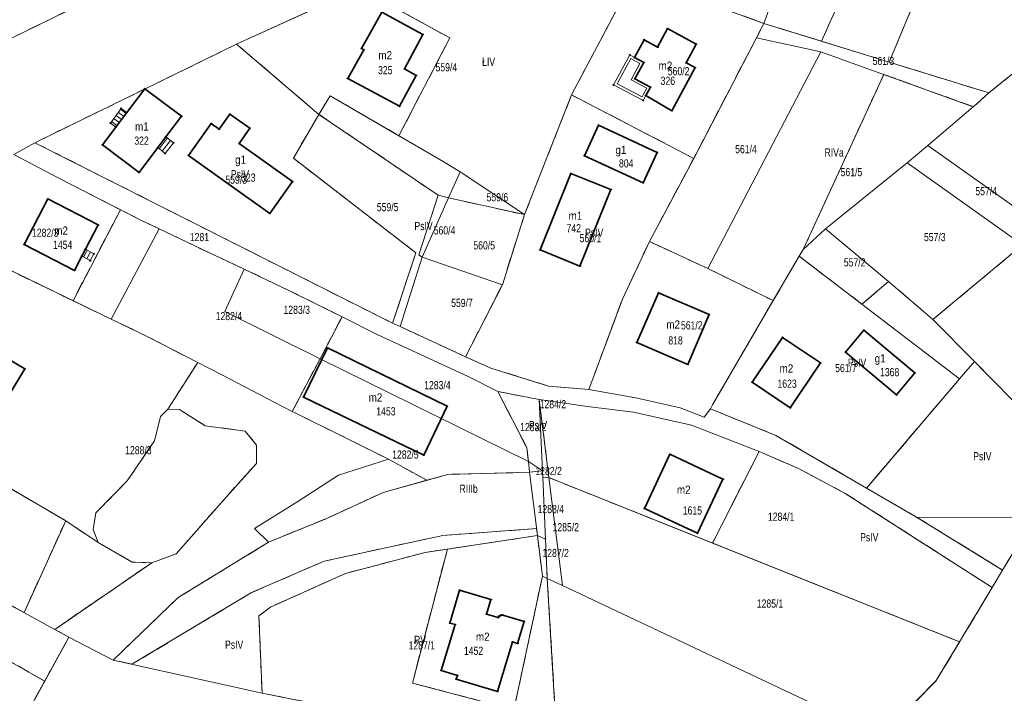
# Model space of a CAD drawing. Header units: metres. Extents: x 7496145 to 7500200, y 5498500 to 5502080.
# Tile 74 of 202: x 7497805 to 7497986, y 5500029 to 5500153. Entities that reach past the tile are written whole.
import ezdxf
from ezdxf.enums import TextEntityAlignment as Align

# ---------------------------------------------------------------- set-up
doc = ezdxf.new("R2010")
doc.units = ezdxf.units.M
doc.header["$MEASUREMENT"] = 0
for name, pattern in [('2.25_0.75', [3, 2.25, -0.75]), ('219-1000', [0]), ('egug-1000', [0])]:
    doc.linetypes.add(name, pattern=pattern)
doc.layers.get('0').update_dxf_attribs({"color": 2, "linetype": 'CONTINUOUS', "lineweight": 5})
for name, color, linetype in [('209-oznaczenie konturu klasyfikacyjnego', 7, 'CONTINUOUS'), ('211-numer działki ewidencyjnej', 7, 'CONTINUOUS'), ('217-kontur klasyfikacyjny', 7, 'CONTINUOUS'), ('218-kontur użytku gruntowego', 7, 'CONTINUOUS'), ('219-działka ewidencyjna', 7, 'CONTINUOUS'), ('312-budynek ewidencyjny', 7, 'CONTINUOUS'), ('312-oznaczenie budynku ewidencyjnego', 7, 'CONTINUOUS'), ('312-oznaczenie budynku ewidencyjnego-Atr117', 7, 'CONTINUOUS'), ('352-schody', 7, 'CONTINUOUS'), ('Punkt budynku', 7, 'CONTINUOUS'), ('taras', 7, 'CONTINUOUS')]:
    doc.layers.add(name, color=color, linetype=linetype)
doc.styles.get("Standard").update_dxf_attribs({"font": 'Working1250', "width": 0.75})

# ---------------------------------------------------------------- blocks, each defined once
blk = doc.blocks.new('PUNKTBUD')
at = {"color": 0}
blk.add_circle((0, 0), 0.09, dxfattribs=at)

msp = doc.modelspace()

# ---------------------------------------------------------------- linework, layer by layer
at = {"layer": '217-kontur klasyfikacyjny', "color": 3, "linetype": '2.25_0.75', "lineweight": 18, "flags": 128}
for points in [[(7497952.45, 5500148.6), (7497974.44, 5500197.72)], [(7497964.88, 5500144.76), (7497984.78, 5500192.71)], [(7497790.95, 5500142.83), (7497832.14, 5500162.96)], [(7497906.63, 5500138.75), (7497918.16, 5500160.59)], [(7497867.67, 5500158.35), (7497884.29, 5500149.22)], [(7497938.18, 5500153.24), (7497941.92, 5500151.86)], [(7497941.92, 5500151.86), (7497940.53, 5500149.2)], [(7497952.45, 5500148.6), (7497941.92, 5500151.86)], [(7497884.29, 5500149.22), (7497874.99, 5500131.25)], [(7497940.53, 5500149.2), (7497929.03, 5500127.11)], [(7497964.88, 5500144.76), (7497952.45, 5500148.6)], [(7497845.22, 5500148.05), (7497808.22, 5500129.98)], [(7497860.29, 5500135.18), (7497845.22, 5500148.05)], [(7497992.23, 5500146.47), (7497983.13, 5500139.11)], [(7497983.13, 5500139.11), (7497964.88, 5500144.76)], [(7497949.12, 5500110.4), (7497963.89, 5500142.51)], [(7497963.89, 5500142.51), (7497980.29, 5500136.59)], [(7497862.39, 5500138.58), (7497860.29, 5500135.18)], [(7497874.99, 5500131.25), (7497862.39, 5500138.58)], [(7497898.01, 5500116.78), (7497906.63, 5500138.75)], [(7497929.03, 5500127.11), (7497906.63, 5500138.75)], [(7497980.92, 5500137.11), (7497983.13, 5500139.11)], [(7497980.29, 5500136.59), (7497980.92, 5500137.11)], [(7497855.62, 5500127.15), (7497860.29, 5500135.18)], [(7497882.18, 5500120.34), (7497860.29, 5500135.18)], [(7497808.22, 5500129.98), (7497873.81, 5500096.85)], [(7497878.07, 5500109.79), (7497855.62, 5500127.15)], [(7497920.91, 5500111.84), (7497929.03, 5500127.11)], [(7497884.08, 5500119.87), (7497882.18, 5500120.34)], [(7497898.01, 5500116.78), (7497884.08, 5500119.87)], [(7497823.91, 5500117.69), (7497815.22, 5500101)], [(7497827.88, 5500115.67), (7497823.91, 5500117.69)], [(7497893.94, 5500103.93), (7497898.01, 5500116.78)], [(7497831.04, 5500114.16), (7497827.88, 5500115.67)], [(7497840.39, 5500109.69), (7497831.04, 5500114.16)], [(7497915.97, 5500101.29), (7497920.91, 5500111.84)], [(7497920.91, 5500111.84), (7497931.64, 5500106.89)], [(7497948.35, 5500109.16), (7497949.12, 5500110.4)], [(7497972.89, 5500097.54), (7497989.32, 5500111.22)], [(7497846.6, 5500106.8), (7497840.39, 5500109.69)], [(7497873.81, 5500096.85), (7497878.07, 5500109.79)], [(7497943.6, 5500101.01), (7497948.35, 5500109.16)], [(7497959.87, 5500100.37), (7497948.35, 5500109.16)], [(7497815.22, 5500101), (7497800.63, 5500108.04)], [(7497854.94, 5500102.82), (7497846.6, 5500106.8)], [(7497931.64, 5500106.89), (7497943.6, 5500101.01)], [(7497887.18, 5500090.71), (7497893.94, 5500103.93)], [(7497964.76, 5500104.5), (7497959.87, 5500100.37)], [(7497972.89, 5500097.54), (7497964.76, 5500104.5)], [(7497864.54, 5500098.01), (7497854.94, 5500102.82)], [(7497822.24, 5500097.61), (7497815.22, 5500101)], [(7497909.78, 5500084.71), (7497915.97, 5500101.29)], [(7497943.6, 5500101.01), (7497932.48, 5500081.92)], [(7497860.51, 5500090.35), (7497864.54, 5500098.01)], [(7497828.92, 5500094.39), (7497822.24, 5500097.61)], [(7497873.81, 5500096.85), (7497875.18, 5500096.24)], [(7497875.18, 5500096.24), (7497887.18, 5500090.71)], [(7497980.5, 5500089.83), (7497972.89, 5500097.54)], [(7497838.08, 5500089.65), (7497828.92, 5500094.39)], [(7497887.18, 5500090.71), (7497891.81, 5500088.64)], [(7497832.6, 5500081.1), (7497838.08, 5500089.65)], [(7497855.43, 5500080.69), (7497860.51, 5500090.35)], [(7497977.78, 5500086.68), (7497980.5, 5500089.83)], [(7497997.84, 5500072.25), (7497980.5, 5500089.83)], [(7497891.81, 5500088.64), (7497902.43, 5500085.34)], [(7497902.43, 5500085.34), (7497909.78, 5500084.71)], [(7497960.74, 5500066.61), (7497977.78, 5500086.68)], [(7497893.11, 5500084.33), (7497898.41, 5500074.04)], [(7497900.69, 5500082.87), (7497893.11, 5500084.33)], [(7497902.48, 5500068.53), (7497900.69, 5500082.87)], [(7497932.48, 5500081.92), (7497932.14, 5500081.14)], [(7497779.76, 5500080.61), (7497813.88, 5500060.61)], [(7497830.17, 5500075.31), (7497831.27, 5500079.72)], [(7497831.27, 5500079.72), (7497832.6, 5500081.1)], [(7497832.6, 5500081.1), (7497834.73, 5500081.03)], [(7497834.73, 5500081.03), (7497839.47, 5500078.05)], [(7497855.96, 5500080.42), (7497855.43, 5500080.69)], [(7497873.08, 5500071.93), (7497855.96, 5500080.42)], [(7497932.14, 5500081.14), (7497944.11, 5500076.29)], [(7497839.47, 5500078.05), (7497846.8, 5500077.06)], [(7497846.8, 5500077.06), (7497848.87, 5500074.52)], [(7497944.11, 5500076.29), (7497960.74, 5500066.61)], [(7497825.16, 5500067.95), (7497830.17, 5500075.31)], [(7497848.87, 5500074.52), (7497848.87, 5500071.15)], [(7497898.41, 5500074.04), (7497898.71, 5500071.49)], [(7497941.02, 5500073.32), (7497932.46, 5500056.54)], [(7497948.24, 5500070.21), (7497941.02, 5500073.32)], [(7497848.87, 5500071.15), (7497843.35, 5500065.03)], [(7497880.08, 5500068.04), (7497873.08, 5500071.93)], [(7497898.71, 5500071.49), (7497898.95, 5500069.51)], [(7497883.97, 5500069.13), (7497880.08, 5500068.04)], [(7497898.95, 5500069.51), (7497883.97, 5500069.13)], [(7497898.95, 5500069.51), (7497901.29, 5500069.79)], [(7497901.29, 5500069.79), (7497901.34, 5500068.64)], [(7497956.81, 5500065.65), (7497948.24, 5500070.21)], [(7497819.42, 5500062.07), (7497825.16, 5500067.95)], [(7497872.06, 5500065.8), (7497880.08, 5500068.04)], [(7497901.34, 5500068.64), (7497902.48, 5500068.53)], [(7497932.46, 5500056.54), (7497902.48, 5500068.53)], [(7497861.73, 5500061.06), (7497872.06, 5500065.8)], [(7497983.76, 5500048.36), (7497956.81, 5500065.65)], [(7497960.74, 5500066.61), (7497969.91, 5500061.27)], [(7497843.35, 5500065.03), (7497834.13, 5500054.55)], [(7497818.91, 5500059.01), (7497819.42, 5500062.07)], [(7497813.88, 5500060.61), (7497806.23, 5500043.78)], [(7497819.81, 5500056.64), (7497813.88, 5500060.61)], [(7497851.09, 5500056.69), (7497861.73, 5500061.06)], [(7497969.91, 5500061.27), (7497985.68, 5500051.58)], [(7497819.81, 5500056.64), (7497818.91, 5500059.01)], [(7497900.22, 5500059.18), (7497883.01, 5500057.93)], [(7497900.38, 5500057.91), (7497900.22, 5500059.18)], [(7497806.23, 5500043.78), (7497783.14, 5500056.43)], [(7497826.06, 5500053.05), (7497819.81, 5500056.64)], [(7497834.52, 5500046.56), (7497851.09, 5500056.69)], [(7497883.01, 5500057.93), (7497861.27, 5500053.21)], [(7497883.86, 5500055.42), (7497900.38, 5500057.91)], [(7497901.87, 5500057.25), (7497900.38, 5500057.91)], [(7497900.38, 5500057.91), (7497901.28, 5500050.43)], [(7497902.19, 5500050.01), (7497901.87, 5500057.25)], [(7497977.79, 5500038.41), (7497932.46, 5500056.54)], [(7497834.13, 5500054.55), (7497829.68, 5500052.92)], [(7497879.77, 5500054.8), (7497865.17, 5500050.95)], [(7497877.44, 5500030.85), (7497883.86, 5500055.42)], [(7497883.86, 5500055.42), (7497879.77, 5500054.8)], [(7497985.68, 5500051.58), (7497987.72, 5500054.98)], [(7497811.86, 5500040.69), (7497829.68, 5500052.92)], [(7497829.68, 5500052.92), (7497826.06, 5500053.05)], [(7497861.27, 5500053.21), (7497847.95, 5500047.44)], [(7497865.17, 5500050.95), (7497851.44, 5500044.78)], [(7497901.28, 5500050.43), (7497896.07, 5500025.95)], [(7497904.19, 5500016.13), (7497902.19, 5500050.01)], [(7497847.95, 5500047.44), (7497826.03, 5500034.3)], [(7497977.79, 5500038.41), (7497983.76, 5500048.36)], [(7497822.58, 5500035.06), (7497834.52, 5500046.56)], [(7497786.85, 5500044.31), (7497810.03, 5500031.21)], [(7497851.44, 5500044.78), (7497849.31, 5500043.19)], [(7497849.31, 5500043.19), (7497849.87, 5500029.01)], [(7497814.46, 5500039.27), (7497811.86, 5500040.69)], [(7497810.03, 5500031.21), (7497814.46, 5500039.27)], [(7497973.52, 5500031.29), (7497977.79, 5500038.41)], [(7497826.03, 5500034.3), (7497822.58, 5500035.06)], [(7497802.58, 5500017.67), (7497810.03, 5500031.21)], [(7497963.49, 5500021.13), (7497973.52, 5500031.29)], [(7497896.07, 5500025.95), (7497877.44, 5500030.85)], [(7497849.87, 5500029.01), (7497877.75, 5500023.45)]]:
    msp.add_lwpolyline(points, dxfattribs=at)
at = {"layer": '218-kontur użytku gruntowego', "color": 3, "linetype": 'egug-1000', "lineweight": 18, "flags": 128}
for points in [[(7497974.44, 5500197.72), (7497952.45, 5500148.6)], [(7497984.78, 5500192.71), (7497964.88, 5500144.76)], [(7497790.95, 5500142.83), (7497832.14, 5500162.96)], [(7497918.16, 5500160.59), (7497906.63, 5500138.75)], [(7497867.67, 5500158.35), (7497845.22, 5500148.05)], [(7497867.67, 5500158.35), (7497884.29, 5500149.22)], [(7497938.18, 5500153.24), (7497941.92, 5500151.86)], [(7497941.92, 5500151.86), (7497940.53, 5500149.2)], [(7497952.45, 5500148.6), (7497941.92, 5500151.86)], [(7497884.29, 5500149.22), (7497874.99, 5500131.25)], [(7497940.53, 5500149.2), (7497929.03, 5500127.11)], [(7497952.45, 5500148.6), (7497964.88, 5500144.76)], [(7497845.22, 5500148.05), (7497808.22, 5500129.98)], [(7497845.22, 5500148.05), (7497860.29, 5500135.18)], [(7497983.13, 5500139.11), (7497992.23, 5500146.47)], [(7497964.88, 5500144.76), (7497983.13, 5500139.11)], [(7497963.89, 5500142.51), (7497949.12, 5500110.4)], [(7497980.29, 5500136.59), (7497963.89, 5500142.51)], [(7497862.39, 5500138.58), (7497860.29, 5500135.18)], [(7497874.99, 5500131.25), (7497862.39, 5500138.58)], [(7497906.63, 5500138.75), (7497898.01, 5500116.78)], [(7497906.63, 5500138.75), (7497929.03, 5500127.11)], [(7497983.13, 5500139.11), (7497980.92, 5500137.11)], [(7497980.92, 5500137.11), (7497980.29, 5500136.59)], [(7497860.29, 5500135.18), (7497855.62, 5500127.15)], [(7497860.29, 5500135.18), (7497882.18, 5500120.34)], [(7497808.22, 5500129.98), (7497873.81, 5500096.85)], [(7497812.36, 5500123.58), (7497804.39, 5500127.83)], [(7497855.62, 5500127.15), (7497878.07, 5500109.79)], [(7497929.03, 5500127.11), (7497920.91, 5500111.84)], [(7497823.91, 5500117.69), (7497812.36, 5500123.58)], [(7497882.18, 5500120.34), (7497884.08, 5500119.87)], [(7497884.08, 5500119.87), (7497898.01, 5500116.78)], [(7497815.22, 5500101), (7497823.91, 5500117.69)], [(7497827.88, 5500115.67), (7497823.91, 5500117.69)], [(7497898.01, 5500116.78), (7497893.94, 5500103.93)], [(7497831.04, 5500114.16), (7497827.88, 5500115.67)], [(7497840.39, 5500109.69), (7497831.04, 5500114.16)], [(7497920.91, 5500111.84), (7497915.97, 5500101.29)], [(7497920.91, 5500111.84), (7497931.64, 5500106.89)], [(7497949.12, 5500110.4), (7497948.35, 5500109.16)], [(7497989.32, 5500111.22), (7497972.89, 5500097.54)], [(7497846.6, 5500106.8), (7497840.39, 5500109.69)], [(7497878.07, 5500109.79), (7497873.81, 5500096.85)], [(7497943.6, 5500101.01), (7497948.35, 5500109.16)], [(7497948.35, 5500109.16), (7497959.87, 5500100.37)], [(7497800.63, 5500108.04), (7497815.22, 5500101)], [(7497854.94, 5500102.82), (7497846.6, 5500106.8)], [(7497931.64, 5500106.89), (7497943.6, 5500101.01)], [(7497893.94, 5500103.93), (7497887.18, 5500090.71)], [(7497959.87, 5500100.37), (7497964.76, 5500104.5)], [(7497964.76, 5500104.5), (7497972.89, 5500097.54)], [(7497864.54, 5500098.01), (7497854.94, 5500102.82)], [(7497822.24, 5500097.61), (7497815.22, 5500101)], [(7497915.97, 5500101.29), (7497909.78, 5500084.71)], [(7497943.6, 5500101.01), (7497932.48, 5500081.92)], [(7497864.54, 5500098.01), (7497860.51, 5500090.35)], [(7497871.12, 5500094.71), (7497864.54, 5500098.01)], [(7497828.92, 5500094.39), (7497822.24, 5500097.61)], [(7497873.81, 5500096.85), (7497875.18, 5500096.24)], [(7497875.18, 5500096.24), (7497887.18, 5500090.71)], [(7497972.89, 5500097.54), (7497980.5, 5500089.83)], [(7497838.08, 5500089.65), (7497828.92, 5500094.39)], [(7497887.67, 5500087.07), (7497871.12, 5500094.71)], [(7497887.18, 5500090.71), (7497891.81, 5500088.64)], [(7497832.6, 5500081.1), (7497838.08, 5500089.65)], [(7497860.51, 5500090.35), (7497855.43, 5500080.69)], [(7497980.5, 5500089.83), (7497977.78, 5500086.68)], [(7497980.5, 5500089.83), (7497997.84, 5500072.25)], [(7497893.11, 5500084.33), (7497887.67, 5500087.07)], [(7497891.81, 5500088.64), (7497902.43, 5500085.34)], [(7497902.43, 5500085.34), (7497909.78, 5500084.71)], [(7497977.78, 5500086.68), (7497960.74, 5500066.61)], [(7497893.11, 5500084.33), (7497898.41, 5500074.04)], [(7497900.69, 5500082.87), (7497893.11, 5500084.33)], [(7497909.78, 5500084.71), (7497918.39, 5500083.19)], [(7497902.48, 5500068.53), (7497900.69, 5500082.87)], [(7497909.53, 5500081.59), (7497900.69, 5500082.87)], [(7497918.01, 5500080.55), (7497909.53, 5500081.59)], [(7497918.39, 5500083.19), (7497926.54, 5500081.35)], [(7497932.48, 5500081.92), (7497932.14, 5500081.14)], [(7497813.88, 5500060.61), (7497779.76, 5500080.61)], [(7497831.27, 5500079.72), (7497830.17, 5500075.31)], [(7497832.6, 5500081.1), (7497831.27, 5500079.72)], [(7497834.73, 5500081.03), (7497832.6, 5500081.1)], [(7497839.47, 5500078.05), (7497834.73, 5500081.03)], [(7497855.43, 5500080.69), (7497855.96, 5500080.42)], [(7497855.96, 5500080.42), (7497873.08, 5500071.93)], [(7497928.61, 5500078.13), (7497918.01, 5500080.55)], [(7497926.54, 5500081.35), (7497930.94, 5500079.6)], [(7497930.94, 5500079.6), (7497932.14, 5500081.14)], [(7497932.14, 5500081.14), (7497944.11, 5500076.29)], [(7497846.8, 5500077.06), (7497839.47, 5500078.05)], [(7497941.02, 5500073.32), (7497928.61, 5500078.13)], [(7497848.87, 5500074.52), (7497846.8, 5500077.06)], [(7497944.11, 5500076.29), (7497960.74, 5500066.61)], [(7497830.17, 5500075.31), (7497825.16, 5500067.95)], [(7497848.87, 5500071.15), (7497848.87, 5500074.52)], [(7497898.41, 5500074.04), (7497898.71, 5500071.49)], [(7497932.46, 5500056.54), (7497941.02, 5500073.32)], [(7497948.24, 5500070.21), (7497941.02, 5500073.32)], [(7497843.35, 5500065.03), (7497848.87, 5500071.15)], [(7497873.08, 5500071.93), (7497880.08, 5500068.04)], [(7497898.71, 5500071.49), (7497898.95, 5500069.51)], [(7497880.08, 5500068.04), (7497883.97, 5500069.13)], [(7497883.97, 5500069.13), (7497898.95, 5500069.51)], [(7497898.95, 5500069.51), (7497901.29, 5500069.79)], [(7497901.29, 5500069.79), (7497901.34, 5500068.64)], [(7497956.81, 5500065.65), (7497948.24, 5500070.21)], [(7497825.16, 5500067.95), (7497819.42, 5500062.07)], [(7497872.06, 5500065.8), (7497880.08, 5500068.04)], [(7497901.34, 5500068.64), (7497902.48, 5500068.53)], [(7497932.46, 5500056.54), (7497902.48, 5500068.53)], [(7497861.73, 5500061.06), (7497872.06, 5500065.8)], [(7497983.76, 5500048.36), (7497956.81, 5500065.65)], [(7497960.74, 5500066.61), (7497969.91, 5500061.27)], [(7497834.13, 5500054.55), (7497843.35, 5500065.03)], [(7497819.42, 5500062.07), (7497818.91, 5500059.01)], [(7497806.23, 5500043.78), (7497813.88, 5500060.61)], [(7497813.88, 5500060.61), (7497819.81, 5500056.64)], [(7497851.09, 5500056.69), (7497861.73, 5500061.06)], [(7497969.91, 5500061.27), (7497985.68, 5500051.58)], [(7497818.91, 5500059.01), (7497819.81, 5500056.64)], [(7497900.22, 5500059.18), (7497883.01, 5500057.93)], [(7497900.38, 5500057.91), (7497900.22, 5500059.18)], [(7497783.14, 5500056.43), (7497806.23, 5500043.78)], [(7497819.81, 5500056.64), (7497826.06, 5500053.05)], [(7497834.52, 5500046.56), (7497851.09, 5500056.69)], [(7497883.01, 5500057.93), (7497861.27, 5500053.21)], [(7497900.38, 5500057.91), (7497883.86, 5500055.42)], [(7497901.28, 5500050.43), (7497900.38, 5500057.91)], [(7497901.87, 5500057.25), (7497900.38, 5500057.91)], [(7497902.19, 5500050.01), (7497901.87, 5500057.25)], [(7497977.79, 5500038.41), (7497932.46, 5500056.54)], [(7497829.68, 5500052.92), (7497834.13, 5500054.55)], [(7497879.77, 5500054.8), (7497865.17, 5500050.95)], [(7497883.86, 5500055.42), (7497877.44, 5500030.85)], [(7497883.86, 5500055.42), (7497879.77, 5500054.8)], [(7497985.68, 5500051.58), (7497987.72, 5500054.98)], [(7497811.86, 5500040.69), (7497829.68, 5500052.92)], [(7497826.06, 5500053.05), (7497829.68, 5500052.92)], [(7497861.27, 5500053.21), (7497847.95, 5500047.44)], [(7497865.17, 5500050.95), (7497851.44, 5500044.78)], [(7497985.68, 5500051.58), (7497983.76, 5500048.36)], [(7497896.07, 5500025.95), (7497901.28, 5500050.43)], [(7497904.19, 5500016.13), (7497902.19, 5500050.01)], [(7497847.95, 5500047.44), (7497826.03, 5500034.3)], [(7497977.79, 5500038.41), (7497983.76, 5500048.36)], [(7497822.58, 5500035.06), (7497834.52, 5500046.56)], [(7497810.03, 5500031.21), (7497786.85, 5500044.31)], [(7497851.44, 5500044.78), (7497849.31, 5500043.19)], [(7497849.31, 5500043.19), (7497849.87, 5500029.01)], [(7497814.46, 5500039.27), (7497811.86, 5500040.69)], [(7497810.03, 5500031.21), (7497814.46, 5500039.27)], [(7497973.52, 5500031.29), (7497977.79, 5500038.41)], [(7497826.03, 5500034.3), (7497822.58, 5500035.06)], [(7497802.58, 5500017.67), (7497810.03, 5500031.21)], [(7497963.49, 5500021.13), (7497973.52, 5500031.29)], [(7497877.44, 5500030.85), (7497896.07, 5500025.95)], [(7497849.87, 5500029.01), (7497877.75, 5500023.45)]]:
    msp.add_lwpolyline(points, dxfattribs=at)
at = {"layer": '219-działka ewidencyjna', "color": 3, "linetype": '219-1000', "lineweight": 18, "flags": 128}
for points in [[(7497941.92, 5500151.86), (7497951.15, 5500177.24)], [(7497845.22, 5500148.05), (7497891.68, 5500169.36)], [(7497845.22, 5500148.05), (7497891.68, 5500169.36)], [(7497790.95, 5500142.83), (7497832.14, 5500162.96)], [(7497790.95, 5500142.83), (7497832.14, 5500162.96)], [(7497906.63, 5500138.75), (7497918.16, 5500160.59)], [(7497918.16, 5500160.59), (7497941.92, 5500151.86)], [(7497940.53, 5500149.2), (7497941.92, 5500151.86)], [(7497941.92, 5500151.86), (7497983.13, 5500139.11)], [(7497929.03, 5500127.11), (7497940.53, 5500149.2)], [(7497940.53, 5500149.2), (7497952.35, 5500146.67)], [(7497808.22, 5500129.98), (7497845.22, 5500148.05)], [(7497808.22, 5500129.98), (7497845.22, 5500148.05)], [(7497845.22, 5500148.05), (7497860.29, 5500135.18)], [(7497931.64, 5500106.89), (7497952.35, 5500146.67)], [(7497952.35, 5500146.67), (7497980.29, 5500136.59)], [(7497983.13, 5500139.11), (7497992.23, 5500146.47)], [(7497860.29, 5500135.18), (7497862.39, 5500138.58)], [(7497862.39, 5500138.58), (7497883.1, 5500126.53)], [(7497898.01, 5500116.78), (7497906.63, 5500138.75)], [(7497906.63, 5500138.75), (7497929.03, 5500127.11)], [(7497980.92, 5500137.11), (7497983.13, 5500139.11)], [(7497971.95, 5500129.46), (7497980.29, 5500136.59)], [(7497980.29, 5500136.59), (7497980.92, 5500137.11)], [(7497855.62, 5500127.15), (7497860.29, 5500135.18)], [(7497804.39, 5500127.83), (7497808.22, 5500129.98)], [(7497808.22, 5500129.98), (7497873.81, 5500096.85)], [(7497968.2, 5500126.3), (7497971.95, 5500129.46)], [(7497971.95, 5500129.46), (7497993.15, 5500114.41)], [(7497804.39, 5500127.83), (7497812.36, 5500123.58)], [(7497855.62, 5500127.15), (7497878.07, 5500109.79)], [(7497920.91, 5500111.84), (7497929.03, 5500127.11)], [(7497883.1, 5500126.53), (7497886.23, 5500124.65)], [(7497953.18, 5500114.18), (7497968.2, 5500126.3)], [(7497968.2, 5500126.3), (7497989.32, 5500111.22)], [(7497812.36, 5500123.58), (7497827.88, 5500115.67)], [(7497884.08, 5500119.87), (7497886.23, 5500124.65)], [(7497886.23, 5500124.65), (7497898.01, 5500116.78)], [(7497878.64, 5500109.39), (7497882.18, 5500120.34)], [(7497879.24, 5500108.96), (7497884.08, 5500119.87)], [(7497882.18, 5500120.34), (7497884.08, 5500119.87)], [(7497884.08, 5500119.87), (7497898.01, 5500116.78)], [(7497893.94, 5500103.93), (7497898.01, 5500116.78)], [(7497822.24, 5500097.61), (7497831.04, 5500114.16)], [(7497827.88, 5500115.67), (7497831.04, 5500114.16)], [(7497831.04, 5500114.16), (7497840.39, 5500109.69)], [(7497949.12, 5500110.4), (7497953.18, 5500114.18)], [(7497953.18, 5500114.18), (7497964.76, 5500104.5)], [(7497915.97, 5500101.29), (7497920.91, 5500111.84)], [(7497920.91, 5500111.84), (7497931.64, 5500106.89)], [(7497948.35, 5500109.16), (7497949.12, 5500110.4)], [(7497972.89, 5500097.54), (7497989.32, 5500111.22)], [(7497840.39, 5500109.69), (7497846.6, 5500106.8)], [(7497873.81, 5500096.85), (7497878.07, 5500109.79)], [(7497875.18, 5500096.24), (7497879.24, 5500108.96)], [(7497878.64, 5500109.39), (7497879.24, 5500108.96)], [(7497879.24, 5500108.96), (7497893.94, 5500103.93)], [(7497943.6, 5500101.01), (7497948.35, 5500109.16)], [(7497948.35, 5500109.16), (7497959.87, 5500100.37)], [(7497800.63, 5500108.04), (7497822.24, 5500097.61)], [(7497843.07, 5500099.01), (7497846.6, 5500106.8)], [(7497846.6, 5500106.8), (7497854.94, 5500102.82)], [(7497931.64, 5500106.89), (7497943.6, 5500101.01)], [(7497887.18, 5500090.71), (7497893.94, 5500103.93)], [(7497959.87, 5500100.37), (7497964.76, 5500104.5)], [(7497964.76, 5500104.5), (7497972.89, 5500097.54)], [(7497854.94, 5500102.82), (7497864.54, 5500098.01)], [(7497909.78, 5500084.71), (7497915.97, 5500101.29)], [(7497932.48, 5500081.92), (7497943.6, 5500101.01)], [(7497959.87, 5500100.37), (7497977.78, 5500086.68)], [(7497843.07, 5500099.01), (7497860.51, 5500090.35)], [(7497860.51, 5500090.35), (7497864.54, 5500098.01)], [(7497864.54, 5500098.01), (7497871.12, 5500094.71)], [(7497822.24, 5500097.61), (7497828.92, 5500094.39)], [(7497873.81, 5500096.85), (7497875.18, 5500096.24)], [(7497875.18, 5500096.24), (7497887.18, 5500090.71)], [(7497828.92, 5500094.39), (7497842.61, 5500087.31)], [(7497871.12, 5500094.71), (7497887.67, 5500087.07)], [(7497887.18, 5500090.71), (7497891.81, 5500088.64)], [(7497855.43, 5500080.69), (7497860.51, 5500090.35)], [(7497860.51, 5500090.35), (7497898.71, 5500071.49)], [(7497842.61, 5500087.31), (7497852.12, 5500082.38)], [(7497887.67, 5500087.07), (7497893.11, 5500084.33)], [(7497891.81, 5500088.64), (7497902.43, 5500085.34)], [(7497902.43, 5500085.34), (7497909.78, 5500084.71)], [(7497961.57, 5500067.58), (7497977.78, 5500086.68)], [(7497893.11, 5500084.33), (7497900.69, 5500082.87)], [(7497893.11, 5500084.33), (7497898.41, 5500074.04)], [(7497909.78, 5500084.71), (7497918.39, 5500083.19)], [(7497852.12, 5500082.38), (7497855.43, 5500080.69)], [(7497900.69, 5500082.87), (7497909.53, 5500081.59)], [(7497900.69, 5500082.87), (7497901.29, 5500069.79)], [(7497900.69, 5500082.87), (7497902.48, 5500068.53)], [(7497909.53, 5500081.59), (7497918.01, 5500080.55)], [(7497918.39, 5500083.19), (7497926.54, 5500081.35)], [(7497932.14, 5500081.14), (7497932.48, 5500081.92)], [(7497855.43, 5500080.69), (7497855.96, 5500080.42)], [(7497855.96, 5500080.42), (7497873.08, 5500071.93)], [(7497918.01, 5500080.55), (7497928.61, 5500078.13)], [(7497930.94, 5500079.6), (7497926.54, 5500081.35)], [(7497930.94, 5500079.6), (7497932.14, 5500081.14)], [(7497932.14, 5500081.14), (7497944.11, 5500076.29)], [(7497941.02, 5500073.32), (7497928.61, 5500078.13)], [(7497944.11, 5500076.29), (7497960.74, 5500066.61)], [(7497898.41, 5500074.04), (7497898.71, 5500071.49)], [(7497941.02, 5500073.32), (7497948.24, 5500070.21)], [(7497863.87, 5500068.97), (7497873.08, 5500071.93)], [(7497898.71, 5500071.49), (7497898.95, 5500069.51)], [(7497898.71, 5500071.49), (7497901.29, 5500069.79)], [(7497856.45, 5500064.16), (7497863.87, 5500068.97)], [(7497872.06, 5500065.8), (7497883.97, 5500069.13)], [(7497883.97, 5500069.13), (7497898.95, 5500069.51)], [(7497898.95, 5500069.51), (7497901.29, 5500069.79)], [(7497898.95, 5500069.51), (7497900.38, 5500057.91)], [(7497901.29, 5500069.79), (7497901.34, 5500068.64)], [(7497948.24, 5500070.21), (7497956.81, 5500065.65)], [(7497901.34, 5500068.64), (7497901.87, 5500057.25)], [(7497901.34, 5500068.64), (7497902.48, 5500068.53)], [(7497902.48, 5500068.53), (7497904.96, 5500048.73)], [(7497902.48, 5500068.53), (7497977.79, 5500038.41)], [(7497960.74, 5500066.61), (7497961.57, 5500067.58)], [(7497861.73, 5500061.06), (7497872.06, 5500065.8)], [(7497956.81, 5500065.65), (7497983.76, 5500048.36)], [(7497960.74, 5500066.61), (7497969.91, 5500061.27)], [(7497848.52, 5500059.23), (7497856.45, 5500064.16)], [(7497773.68, 5500061.61), (7497814.46, 5500039.27)], [(7497851.09, 5500056.69), (7497861.73, 5500061.06)], [(7497969.91, 5500061.27), (7497994.64, 5500061.2)], [(7497969.91, 5500061.27), (7497985.68, 5500051.58)], [(7497848.52, 5500059.23), (7497851.09, 5500056.69)], [(7497879.77, 5500054.8), (7497900.38, 5500057.91)], [(7497900.38, 5500057.91), (7497901.87, 5500057.25)], [(7497900.38, 5500057.91), (7497901.28, 5500050.43)], [(7497901.87, 5500057.25), (7497902.19, 5500050.01)], [(7497865.17, 5500050.95), (7497879.77, 5500054.8)], [(7497985.68, 5500051.58), (7497987.72, 5500054.98)], [(7497985.68, 5500051.58), (7497987.72, 5500054.98)], [(7497851.44, 5500044.78), (7497865.17, 5500050.95)], [(7497985.68, 5500051.58), (7497983.76, 5500048.36)], [(7497901.28, 5500050.43), (7497902.19, 5500050.01)], [(7497902.19, 5500050.01), (7497904.19, 5500016.13)], [(7497902.19, 5500050.01), (7497904.96, 5500048.73)], [(7497904.96, 5500048.73), (7497963.49, 5500021.13)], [(7497977.79, 5500038.41), (7497983.76, 5500048.36)], [(7497977.79, 5500038.41), (7497983.76, 5500048.36)], [(7497849.31, 5500043.19), (7497851.44, 5500044.78)], [(7497849.31, 5500043.19), (7497849.87, 5500029.01)], [(7497802.58, 5500017.67), (7497814.46, 5500039.27)], [(7497814.46, 5500039.27), (7497822.58, 5500035.06)], [(7497973.52, 5500031.29), (7497977.79, 5500038.41)], [(7497973.52, 5500031.29), (7497977.79, 5500038.41)], [(7497822.58, 5500035.06), (7497849.87, 5500029.01)], [(7497963.49, 5500021.13), (7497973.52, 5500031.29)], [(7497963.49, 5500021.13), (7497973.52, 5500031.29)], [(7497849.87, 5500029.01), (7497877.75, 5500023.45)]]:
    msp.add_lwpolyline(points, dxfattribs=at)
at = {"layer": '312-budynek ewidencyjny', "color": 7, "linetype": 'Continuous', "lineweight": 35, "flags": 128}
for points in [[(7497868.11, 5500147.28), (7497871.85, 5500153.92)], [(7497871.85, 5500153.92), (7497879.35, 5500149.85)], [(7497922.42, 5500147.53), (7497924.25, 5500150.91)], [(7497924.25, 5500150.91), (7497929.48, 5500148.08)], [(7497879.35, 5500149.85), (7497876.03, 5500143.51)], [(7497918.19, 5500145.61), (7497919.96, 5500148.86)], [(7497919.96, 5500148.86), (7497922.42, 5500147.53)], [(7497865.58, 5500141.76), (7497868.55, 5500147.04)], [(7497868.55, 5500147.04), (7497868.11, 5500147.28)], [(7497929.48, 5500148.08), (7497927.63, 5500144.65)], [(7497919.86, 5500144.7), (7497918.19, 5500145.61)], [(7497918.25, 5500141.71), (7497919.86, 5500144.7)], [(7497927.63, 5500144.65), (7497929.3, 5500143.75)], [(7497876.03, 5500143.51), (7497878.12, 5500142.32)], [(7497929.3, 5500143.75), (7497925.02, 5500135.83)], [(7497875.07, 5500136.66), (7497865.58, 5500141.76)], [(7497878.12, 5500142.32), (7497875.07, 5500136.66)], [(7497921.1, 5500140.17), (7497918.25, 5500141.71)], [(7497825.09, 5500135.52), (7497828.38, 5500139.88)], [(7497828.38, 5500139.88), (7497835.09, 5500134.82)], [(7497920.27, 5500138.63), (7497921.1, 5500140.17)], [(7497925.02, 5500135.83), (7497920.27, 5500138.63)], [(7497823.07, 5500132.84), (7497825.09, 5500135.52)], [(7497835.09, 5500134.82), (7497832.23, 5500131.03)], [(7497842.03, 5500132.44), (7497844, 5500135.21)], [(7497844, 5500135.21), (7497847.63, 5500132.63)], [(7497820.61, 5500129.58), (7497823.07, 5500132.84)], [(7497836.41, 5500127.66), (7497840.57, 5500133.48)], [(7497840.57, 5500133.48), (7497842.03, 5500132.44)], [(7497847.63, 5500132.63), (7497845.66, 5500129.85)], [(7497909.01, 5500127.6), (7497911.57, 5500133.17)], [(7497911.57, 5500133.17), (7497922.34, 5500128.21)], [(7497832.23, 5500131.03), (7497830.75, 5500129.08)], [(7497827.32, 5500124.52), (7497820.61, 5500129.58)], [(7497830.75, 5500129.08), (7497827.32, 5500124.52)], [(7497845.66, 5500129.85), (7497855.47, 5500122.84)], [(7497851.31, 5500117.02), (7497836.41, 5500127.66)], [(7497919.77, 5500122.64), (7497909.01, 5500127.6)], [(7497922.34, 5500128.21), (7497919.77, 5500122.64)], [(7497900.85, 5500110.3), (7497906.49, 5500124.32)], [(7497906.49, 5500124.32), (7497913.82, 5500121.38)], [(7497855.47, 5500122.84), (7497851.31, 5500117.02)], [(7497913.82, 5500121.38), (7497908.18, 5500107.35)], [(7497806.26, 5500111.33), (7497810.6, 5500119.68)], [(7497810.6, 5500119.68), (7497819.81, 5500114.89)], [(7497819.81, 5500114.89), (7497817.49, 5500110.42)], [(7497815.47, 5500106.54), (7497806.26, 5500111.33)], [(7497817.49, 5500110.42), (7497816.82, 5500109.14)], [(7497816.82, 5500109.14), (7497815.47, 5500106.54)], [(7497908.18, 5500107.35), (7497900.85, 5500110.3)], [(7497918.63, 5500093.31), (7497922.56, 5500102.45)], [(7497922.56, 5500102.45), (7497931.89, 5500098.44)], [(7497931.89, 5500098.44), (7497927.96, 5500089.3)], [(7497939.78, 5500086.05), (7497945.31, 5500094.26)], [(7497945.31, 5500094.26), (7497952.27, 5500089.58)], [(7497956.86, 5500091.57), (7497960.24, 5500095.59)], [(7497960.24, 5500095.59), (7497969.57, 5500087.74)], [(7497857.51, 5500083.3), (7497861.89, 5500092.32)], [(7497861.89, 5500092.32), (7497883.85, 5500081.64)], [(7497927.96, 5500089.3), (7497918.63, 5500093.31)], [(7497800.36, 5500092.02), (7497806.38, 5500088.48)], [(7497966.19, 5500083.72), (7497956.86, 5500091.57)], [(7497952.27, 5500089.58), (7497946.74, 5500081.37)], [(7497806.38, 5500088.48), (7497803.71, 5500084.01)], [(7497969.57, 5500087.74), (7497966.19, 5500083.72)], [(7497946.74, 5500081.37), (7497939.78, 5500086.05)], [(7497879.53, 5500072.67), (7497857.51, 5500083.3)], [(7497883.85, 5500081.64), (7497879.53, 5500072.67)], [(7497920.01, 5500062.87), (7497924.66, 5500072.82)], [(7497924.66, 5500072.82), (7497934.4, 5500068.27)], [(7497934.4, 5500068.27), (7497929.75, 5500058.32)], [(7497929.75, 5500058.32), (7497920.01, 5500062.87)], [(7497884.3, 5500041.86), (7497886.11, 5500047.89)], [(7497886.11, 5500047.89), (7497891.86, 5500046.17)], [(7497891.86, 5500046.17), (7497891.06, 5500043.49)], [(7497885.26, 5500041.58), (7497884.3, 5500041.86)], [(7497891.06, 5500043.49), (7497893.16, 5500042.85)], [(7497893.16, 5500042.85), (7497893.22, 5500042.94)], [(7497893.22, 5500042.94), (7497893.28, 5500043.02)], [(7497893.28, 5500043.02), (7497893.36, 5500043.1)], [(7497893.36, 5500043.1), (7497893.44, 5500043.16)], [(7497893.44, 5500043.16), (7497893.53, 5500043.22)], [(7497893.53, 5500043.22), (7497893.63, 5500043.26)], [(7497893.63, 5500043.26), (7497893.73, 5500043.3)], [(7497893.73, 5500043.3), (7497893.83, 5500043.32)], [(7497893.83, 5500043.32), (7497893.93, 5500043.33)], [(7497893.93, 5500043.33), (7497894.04, 5500043.33)], [(7497894.04, 5500043.33), (7497897.96, 5500042.15)], [(7497897.96, 5500042.15), (7497896.75, 5500038.12)], [(7497882.73, 5500033.15), (7497885.26, 5500041.58)], [(7497895.8, 5500038.41), (7497893.07, 5500029.31)], [(7497896.75, 5500038.12), (7497895.8, 5500038.41)], [(7497885.7, 5500032.26), (7497882.73, 5500033.15)], [(7497885.5, 5500031.58), (7497885.7, 5500032.26)], [(7497893.07, 5500029.31), (7497885.5, 5500031.58)]]:
    msp.add_lwpolyline(points, dxfattribs=at)
at = {"layer": '352-schody', "color": 7, "linetype": 'Continuous', "lineweight": 18, "flags": 128}
for points in [[(7497822.08, 5500133.57), (7497824.06, 5500136.27), (7497825.09, 5500135.52), (7497823.07, 5500132.84)], [(7497822.08, 5500133.57), (7497824.06, 5500136.27), (7497825.09, 5500135.52), (7497823.07, 5500132.84)], [(7497830.75, 5500129.08), (7497832.23, 5500131.03), (7497833.62, 5500129.97), (7497832.14, 5500128.02)], [(7497830.75, 5500129.08), (7497832.23, 5500131.03), (7497833.62, 5500129.97), (7497832.14, 5500128.02)], [(7497816.82, 5500109.14), (7497817.49, 5500110.42), (7497819.03, 5500109.62), (7497818.36, 5500108.34)], [(7497816.82, 5500109.14), (7497817.49, 5500110.42), (7497819.03, 5500109.62), (7497818.36, 5500108.34)]]:
    msp.add_lwpolyline(points, close=True, dxfattribs=at)
for points in [[(7497824.97, 5500135.36), (7497823.94, 5500136.11)], [(7497823.28, 5500133.12), (7497822.29, 5500133.85)], [(7497823.7, 5500133.68), (7497822.7, 5500134.42)], [(7497824.12, 5500134.24), (7497823.12, 5500134.98)], [(7497824.55, 5500134.8), (7497823.53, 5500135.55)], [(7497831.03, 5500128.87), (7497832.51, 5500130.81)], [(7497831.58, 5500128.44), (7497833.07, 5500130.39)], [(7497817.13, 5500108.98), (7497817.8, 5500110.26)], [(7497817.76, 5500108.65), (7497818.42, 5500109.94)]]:
    msp.add_lwpolyline(points, dxfattribs=at)
at = {"layer": 'taras', "color": 0, "lineweight": 18}
for p, q in [((7497914.34, 5500140.59), (7497917.31, 5500146.09)), ((7497915.02, 5500140.8), (7497917.51, 5500145.41)), ((7497917.31, 5500146.09), (7497918.19, 5500145.61)), ((7497917.51, 5500145.41), (7497917.95, 5500145.17)), ((7497917.95, 5500145.17), (7497919.18, 5500144.5)), ((7497918.19, 5500145.61), (7497919.86, 5500144.7)), ((7497919.86, 5500144.7), (7497918.25, 5500141.71)), ((7497919.18, 5500144.5), (7497917.57, 5500141.51)), ((7497917.57, 5500141.51), (7497920.42, 5500139.97)), ((7497918.25, 5500141.71), (7497921.1, 5500140.17)), ((7497919.79, 5500137.75), (7497914.34, 5500140.59)), ((7497919.59, 5500138.42), (7497915.02, 5500140.8)), ((7497920.42, 5500139.97), (7497919.83, 5500138.87)), ((7497921.1, 5500140.17), (7497920.27, 5500138.63)), ((7497919.83, 5500138.87), (7497919.59, 5500138.42)), ((7497920.27, 5500138.63), (7497919.79, 5500137.75))]:
    msp.add_line(p, q, dxfattribs=at)

# ---------------------------------------------------------------- block references
at = {"layer": 'Punkt budynku', "color": 5, "linetype": 'Continuous', "lineweight": 13}
for p in [(7497924.25, 5500150.91), (7497879.35, 5500149.85), (7497919.96, 5500148.86), (7497868.11, 5500147.28), (7497868.55, 5500147.04), (7497922.42, 5500147.53), (7497929.48, 5500148.08), (7497917.31, 5500146.09), (7497918.19, 5500145.61), (7497919.86, 5500144.7), (7497927.63, 5500144.65), (7497876.03, 5500143.51), (7497929.3, 5500143.75), (7497865.58, 5500141.76), (7497878.12, 5500142.32), (7497918.25, 5500141.71), (7497828.38, 5500139.88), (7497914.34, 5500140.59), (7497921.1, 5500140.17), (7497919.79, 5500137.75), (7497920.27, 5500138.63), (7497824.06, 5500136.27), (7497875.07, 5500136.66), (7497925.02, 5500135.83), (7497825.09, 5500135.52), (7497835.09, 5500134.82), (7497844, 5500135.21), (7497822.08, 5500133.57), (7497823.07, 5500132.84), (7497840.57, 5500133.48), (7497842.03, 5500132.44), (7497847.63, 5500132.63), (7497911.57, 5500133.17), (7497832.23, 5500131.03), (7497820.61, 5500129.58), (7497830.75, 5500129.08), (7497833.62, 5500129.97), (7497845.66, 5500129.85), (7497832.14, 5500128.02), (7497836.41, 5500127.66), (7497909.01, 5500127.6), (7497922.34, 5500128.21), (7497827.32, 5500124.52), (7497906.49, 5500124.32), (7497855.47, 5500122.84), (7497913.82, 5500121.38), (7497919.77, 5500122.64), (7497810.6, 5500119.68), (7497851.31, 5500117.02), (7497819.81, 5500114.89), (7497806.26, 5500111.33), (7497817.49, 5500110.42), (7497900.85, 5500110.3), (7497816.82, 5500109.14), (7497819.03, 5500109.62), (7497818.36, 5500108.34), (7497908.18, 5500107.35), (7497815.47, 5500106.54), (7497922.56, 5500102.45), (7497931.89, 5500098.44), (7497945.31, 5500094.26), (7497960.24, 5500095.59), (7497861.89, 5500092.32), (7497918.63, 5500093.31), (7497956.86, 5500091.57), (7497927.96, 5500089.3), (7497952.27, 5500089.58), (7497806.38, 5500088.48), (7497969.57, 5500087.74), (7497939.78, 5500086.05), (7497857.51, 5500083.3), (7497966.19, 5500083.72), (7497883.85, 5500081.64), (7497946.74, 5500081.37), (7497879.53, 5500072.67), (7497924.66, 5500072.82), (7497934.4, 5500068.27), (7497920.01, 5500062.87), (7497929.75, 5500058.32), (7497886.11, 5500047.89), (7497891.86, 5500046.17), (7497891.06, 5500043.49), (7497884.3, 5500041.86), (7497893.16, 5500042.85), (7497893.22, 5500042.94), (7497893.28, 5500043.02), (7497893.36, 5500043.1), (7497893.44, 5500043.16), (7497893.53, 5500043.22), (7497893.63, 5500043.26), (7497893.73, 5500043.3), (7497893.83, 5500043.32), (7497893.93, 5500043.33), (7497894.04, 5500043.33), (7497897.96, 5500042.15), (7497885.26, 5500041.58), (7497895.8, 5500038.41), (7497896.75, 5500038.12), (7497882.73, 5500033.15), (7497885.5, 5500031.58), (7497885.7, 5500032.26), (7497893.07, 5500029.31)]:
    msp.add_blockref('PUNKTBUD', p, dxfattribs=at)

# ---------------------------------------------------------------- texts
at = {"layer": '209-oznaczenie konturu klasyfikacyjnego', "color": 3, "linetype": 'Continuous', "lineweight": 18, "width": 0.79}
for s, p in [('ŁIV', (7497890.23, 5500144.07)), ('RIVa', (7497953.02, 5500127.44)), ('PsIV', (7497844.15, 5500123.45)), ('PsIV', (7497877.82, 5500113.95)), ('PsIV', (7497909.11, 5500112.73)), ('PsIV', (7497957.32, 5500088.89)), ('PsIV', (7497898.8, 5500077.43)), ('PsIV', (7497980.29, 5500071.71)), ('RIIIb', (7497886.08, 5500065.75)), ('PsIV', (7497959.55, 5500056.85)), ('PsIV', (7497843.09, 5500037.14)), ('RV', (7497877.75, 5500038.02))]:
    msp.add_text(s, height=1.5, dxfattribs=at).set_placement(p)
at = {"layer": '211-numer działki ewidencyjnej', "color": 3, "linetype": 'Continuous', "lineweight": 18, "width": 0.79}
for s, p in [('559/4', (7497881.69, 5500143.07)), ('561/3', (7497961.83, 5500144.23)), ('561/4', (7497936.63, 5500128.05)), ('561/5', (7497955.97, 5500123.84)), ('559/3', (7497843.15, 5500122.45)), ('557/4', (7497980.68, 5500120.34)), ('559/5', (7497870.93, 5500117.41)), ('1282/3', (7497807.7, 5500112.72)), ('1281', (7497836.64, 5500111.92)), ('560/1', (7497908.11, 5500111.73)), ('557/3', (7497971.25, 5500111.92)), ('557/2', (7497956.56, 5500107.28)), ('559/7', (7497884.56, 5500099.84)), ('1283/3', (7497853.81, 5500098.58)), ('1282/4', (7497841.38, 5500097.43)), ('561/2', (7497926.69, 5500095.72)), ('561/7', (7497954.96, 5500087.89)), ('1283/4', (7497879.61, 5500084.75)), ('1284/2', (7497900.79, 5500081.26)), ('1283/2', (7497897.2, 5500077.06)), ('1288/3', (7497824.78, 5500072.82)), ('1284/1', (7497942.64, 5500060.62)), ('1285/2', (7497903.15, 5500058.69)), ('1287/2', (7497901.29, 5500053.96)), ('1285/1', (7497940.6, 5500044.68)), ('1287/1', (7497876.75, 5500037.02))]:
    msp.add_text(s, height=1.5, dxfattribs=at).set_placement(p)
for s, p in [('560/2', (7497924.28, 5500143.85)), ('559/6', (7497891.05, 5500120.72)), ('560/4', (7497881.36, 5500114.65)), ('560/5', (7497888.63, 5500111.9)), ('1282/5', (7497873.74, 5500073.52)), ('1282/2', (7497900, 5500070.5)), ('1288/4', (7497900.41, 5500063.52))]:
    msp.add_text(s, height=1.5, dxfattribs=at).set_placement(p, align=Align.TOP_LEFT)
at = {"layer": '312-oznaczenie budynku ewidencyjnego', "color": 7, "linetype": 'Continuous', "lineweight": 18, "width": 0.79}
for s, p in [('325', (7497871.15, 5500144.04)), ('326', (7497922.97, 5500142.1)), ('322', (7497826.46, 5500131.11)), ('804', (7497915.33, 5500126.94)), ('323', (7497846.03, 5500124.33)), ('742', (7497905.71, 5500115.03)), ('1454', (7497811.56, 5500112)), ('818', (7497924.38, 5500094.47)), ('1368', (7497963.2, 5500088.64)), ('1623', (7497944.39, 5500086.52)), ('1453', (7497870.83, 5500081.45)), ('1615', (7497927.03, 5500063.26)), ('1452', (7497886.9, 5500037.52))]:
    msp.add_text(s, height=1.5, dxfattribs=at).set_placement(p, align=Align.TOP_LEFT)
at = {"layer": '312-oznaczenie budynku ewidencyjnego-Atr117', "color": 7, "width": 0.9}
for s, p in [('m2', (7497872.47, 5500145.29)), ('m2', (7497923.84, 5500143.37)), ('m1', (7497827.85, 5500132.2)), ('g1', (7497915.68, 5500127.91)), ('g1', (7497845.94, 5500126.12)), ('m1', (7497907.34, 5500115.84)), ('m2', (7497813.04, 5500113.11)), ('m2', (7497925.26, 5500095.88)), ('g1', (7497963.22, 5500089.66)), ('m2', (7497946.03, 5500087.82)), ('m2', (7497870.68, 5500082.5)), ('m2', (7497927.21, 5500065.57)), ('m2', (7497890.35, 5500038.6))]:
    msp.add_text(s, height=1.5, dxfattribs=at).set_placement(p, align=Align.CENTER)

doc.saveas('drawing.dxf')
